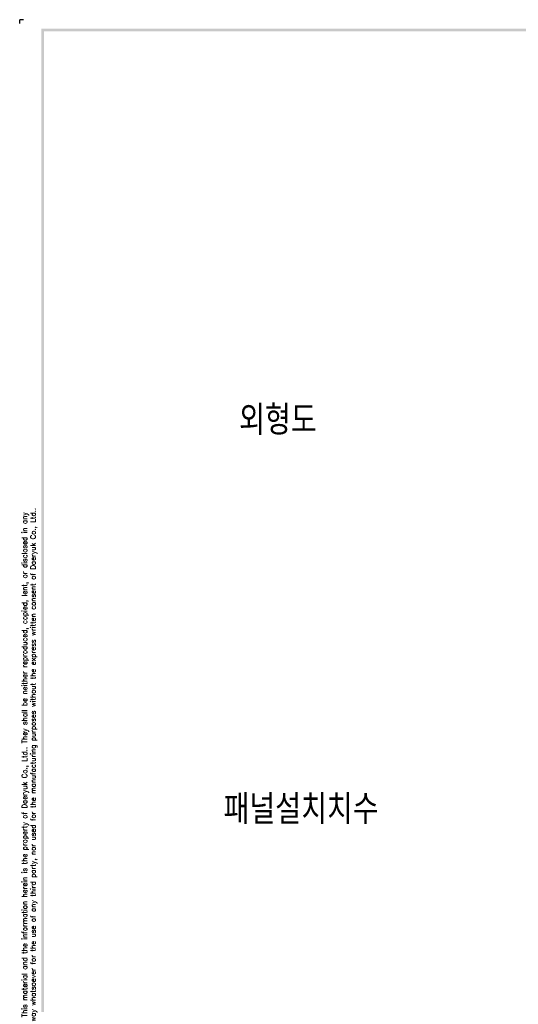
# Model space of a CAD drawing. Extents: x -28 to 1048, y -170 to 585.
# Tile 2 of 22: x -28 to 225, y 86 to 585. Entities that reach past the tile are written whole.
import ezdxf

# ---------------------------------------------------------------- set-up
doc = ezdxf.new("R2010")
doc.units = 0
doc.header["$MEASUREMENT"] = 0
doc.layers.add('di', color=3, linetype='CONTINUOUS')
doc.layers.add('dwg', color=7, linetype='CONTINUOUS')
doc.styles.get("Standard").update_dxf_attribs({"font": 'romans.shx', "height": 2, "bigfont": 'hgs.shx'})

msp = doc.modelspace()

# ---------------------------------------------------------------- linework, layer by layer
at = {"layer": 'di'}
for p in [(-26.177, 585.003), (-28.127, 583.053)]:
    msp.add_line(p, (-28.127, 585.003), dxfattribs=at)
at = {"layer": 'dwg'}
for points in [[(-17.077, 580.453), (-15.777, 579.153), (1043.723, 580.453), (1042.423, 579.153)], [(-17.077, -165.747), (-15.777, -165.097), (-17.077, 580.453), (-15.777, 579.153)]]:
    msp.add_trace(points, dxfattribs=at)

# ---------------------------------------------------------------- texts
at = {"layer": 'di', "char_height": 15, "attachment_point": 1}
for s, insert, width in [('{\\Fromans,hgs|c129;외형도}', (83.161, 389.459), 74.93994), ('{\\Fromans,hgs|c129;패널설치치수}', (75.262, 192.084), 135.45529)]:
    msp.add_mtext(s, dxfattribs=dict(at, insert=insert, width=width))
at = {"layer": 'di', "insert": (-23.101, 205.832), "char_height": 2.6, "width": 284.39578, "attachment_point": 5, "rotation": 90}
msp.add_mtext('\\A1;This material and the information herein is the property of Daeryuk Co., Ltd.. They shall be neither reproduced, copied, lent, or disclosed in any\\Pway whatsoever for the use of any third party, nor used for the manufacturing purposes without the express written consent of Daeryuk Co., Ltd..', dxfattribs=at)

doc.saveas('drawing.dxf')
